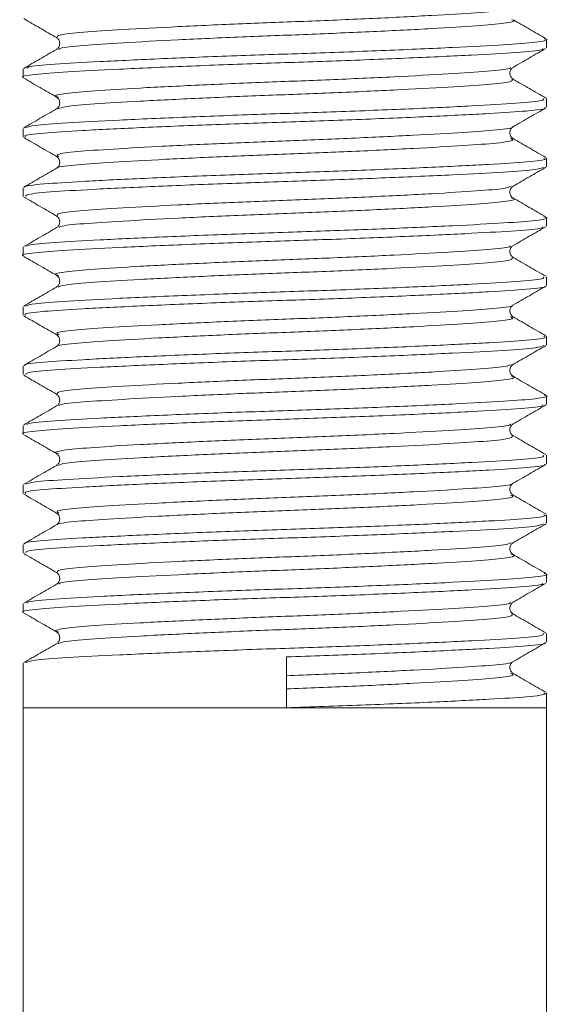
# Model space of a CAD drawing. Header units: millimetres. Extents: x 0 to 210, y 0 to 297.
# Tile 3 of 24: x 45.99 to 53.41, y 198.49 to 212.29. Entities that reach past the tile are written whole.
import ezdxf

# ---------------------------------------------------------------- set-up
doc = ezdxf.new("R2010")
doc.units = ezdxf.units.MM

msp = doc.modelspace()

# ---------------------------------------------------------------- linework, layer by layer
at = {"color": 179, "linetype": 'Continuous', "lineweight": 15}
for p, q in [((53.373, 211.899), (53.373, 212.019)), ((46.039, 211.602), (46.039, 211.482)), ((53.373, 211.066), (53.373, 211.186)), ((46.039, 210.769), (46.039, 210.649)), ((53.373, 210.232), (53.373, 210.352)), ((46.039, 209.936), (46.039, 209.816)), ((53.373, 209.399), (53.373, 209.519)), ((46.039, 209.102), (46.039, 208.982)), ((53.373, 208.566), (53.373, 208.686)), ((46.039, 208.269), (46.039, 208.149)), ((53.373, 207.732), (53.373, 207.852)), ((46.039, 207.436), (46.039, 207.316)), ((53.373, 206.899), (53.373, 207.019)), ((46.039, 206.602), (46.039, 206.482)), ((53.373, 206.066), (53.373, 206.186)), ((46.039, 205.769), (46.039, 205.649)), ((53.373, 205.232), (53.373, 205.352)), ((46.039, 204.936), (46.039, 204.816)), ((53.373, 204.399), (53.373, 204.519)), ((46.039, 204.102), (46.039, 203.982)), ((53.373, 203.566), (53.373, 203.686)), ((46.039, 203.269), (46.039, 202.644)), ((49.728, 202.645), (49.728, 203.358)), ((53.373, 202.644), (53.373, 202.852)), ((46.039, 202.644), (46.039, 144.275)), ((46.039, 202.644), (49.728, 202.644)), ((53.373, 202.644), (46.039, 202.644)), ((49.728, 202.644), (53.373, 202.644)), ((53.373, 144.275), (53.373, 202.644))]:
    msp.add_line(p, q, dxfattribs=at)
at = {"color": 179, "linetype": 'Continuous', "lineweight": 0}
for points, knots in [([(52.88, 212.458), (52.858, 212.448), (52.81, 212.424), (52.417, 212.392), (51.79, 212.353), (50.966, 212.311), (50.042, 212.272), (49.092, 212.237), (48.188, 212.196), (47.414, 212.154), (46.849, 212.118), (46.511, 212.081), (46.515, 212.055), (46.516, 212.042)], [0, 0, 0, 0, 0.070933, 0.162517, 0.255897, 0.351683, 0.445676, 0.536919, 0.631871, 0.727376, 0.819363, 0.912232, 1, 1, 1, 1]), ([(52.884, 212.293), (52.896, 212.29), (52.964, 212.273), (52.811, 212.243), (52.427, 212.207), (51.788, 212.168), (50.967, 212.127), (50.041, 212.087), (49.091, 212.052), (48.189, 212.011), (47.412, 211.969), (46.855, 211.933), (46.549, 211.902), (46.543, 211.882), (46.54, 211.876)], [0, 0, 0, 0, 0.019876, 0.115114, 0.206635, 0.29995, 0.39567, 0.489598, 0.580778, 0.675664, 0.771103, 0.863027, 0.955832, 1, 1, 1, 1]), ([(46.087, 211.61), (46.089, 211.617), (46.096, 211.638), (46.447, 211.669), (47.085, 211.705), (47.972, 211.747), (49.004, 211.788), (50.089, 211.823), (51.147, 211.862), (52.085, 211.904), (52.815, 211.943), (53.253, 211.978), (53.429, 212.009), (53.353, 212.025), (53.341, 212.027)], [0, 0, 0, 0, 0.046703, 0.13947, 0.231357, 0.326755, 0.421601, 0.512745, 0.606634, 0.702312, 0.795589, 0.887074, 0.982271, 1, 1, 1, 1]), ([(53.325, 211.891), (53.325, 211.885), (53.323, 211.865), (52.984, 211.834), (52.357, 211.798), (51.478, 211.756), (50.45, 211.715), (49.365, 211.68), (48.305, 211.641), (47.361, 211.599), (46.619, 211.56), (46.177, 211.525), (45.987, 211.497), (46.042, 211.483), (46.043, 211.482)], [0, 0, 0, 0, 0.043878, 0.138685, 0.232251, 0.329491, 0.426335, 0.519367, 0.61498, 0.71258, 0.807891, 0.901092, 0.998109, 1, 1, 1, 1]), ([(52.872, 211.625), (52.872, 211.62), (52.869, 211.6), (52.574, 211.57), (52.026, 211.534), (51.256, 211.492), (50.357, 211.451), (49.407, 211.416), (48.48, 211.376), (47.653, 211.335), (47.006, 211.296), (46.611, 211.26), (46.45, 211.229), (46.517, 211.212), (46.531, 211.209)], [0, 0, 0, 0, 0.040391, 0.133437, 0.225266, 0.320702, 0.415749, 0.507053, 0.600891, 0.696681, 0.790222, 0.881692, 0.976908, 1, 1, 1, 1]), ([(52.892, 211.46), (52.896, 211.447), (52.905, 211.421), (52.58, 211.385), (52.024, 211.349), (51.257, 211.307), (50.357, 211.266), (49.407, 211.231), (48.48, 211.192), (47.651, 211.15), (47.015, 211.111), (46.61, 211.078), (46.554, 211.054), (46.53, 211.043)], [0, 0, 0, 0, 0.083891, 0.176969, 0.268827, 0.364295, 0.459373, 0.550708, 0.644577, 0.740399, 0.833971, 0.925471, 1, 1, 1, 1]), ([(46.072, 210.778), (46.101, 210.789), (46.165, 210.814), (46.631, 210.847), (47.357, 210.885), (48.306, 210.927), (49.365, 210.967), (50.45, 211.002), (51.478, 211.043), (52.356, 211.084), (52.987, 211.121), (53.341, 211.154), (53.337, 211.177), (53.335, 211.186)], [0, 0, 0, 0, 0.078577, 0.171886, 0.267306, 0.365019, 0.460742, 0.553882, 0.650837, 0.748189, 0.841863, 0.936779, 1, 1, 1, 1]), ([(53.349, 211.057), (53.352, 211.056), (53.38, 211.041), (53.129, 211.012), (52.602, 210.978), (51.792, 210.937), (50.803, 210.895), (49.727, 210.858), (48.65, 210.821), (47.656, 210.779), (46.84, 210.739), (46.293, 210.704), (46.029, 210.673), (46.067, 210.654), (46.077, 210.649)], [0, 0, 0, 0, 0.011031, 0.10725, 0.200149, 0.296606, 0.394107, 0.488409, 0.582509, 0.679963, 0.776541, 0.869464, 0.965544, 1, 1, 1, 1]), ([(52.896, 210.792), (52.898, 210.791), (52.921, 210.776), (52.701, 210.748), (52.24, 210.713), (51.531, 210.673), (50.666, 210.631), (49.725, 210.594), (48.782, 210.557), (47.912, 210.515), (47.199, 210.474), (46.715, 210.44), (46.476, 210.405), (46.523, 210.383), (46.54, 210.375)], [0, 0, 0, 0, 0.0079845, 0.1022723, 0.1933042, 0.2878256, 0.3833704, 0.475778, 0.5679877, 0.6634859, 0.7581262, 0.8491807, 0.9433322, 1, 1, 1, 1]), ([(52.87, 210.627), (52.889, 210.619), (52.94, 210.598), (52.711, 210.563), (52.238, 210.528), (51.532, 210.488), (50.666, 210.446), (49.725, 210.409), (48.782, 210.372), (47.912, 210.33), (47.196, 210.29), (46.726, 210.255), (46.499, 210.227), (46.518, 210.212), (46.519, 210.211)], [0, 0, 0, 0, 0.054359, 0.148829, 0.240037, 0.334741, 0.430471, 0.523057, 0.615445, 0.711128, 0.805951, 0.897182, 0.991515, 1, 1, 1, 1]), ([(46.066, 209.945), (46.063, 209.947), (46.04, 209.962), (46.299, 209.99), (46.838, 210.025), (47.656, 210.066), (48.65, 210.108), (49.727, 210.145), (50.803, 210.182), (51.792, 210.224), (52.6, 210.264), (53.135, 210.299), (53.389, 210.33), (53.347, 210.348), (53.337, 210.352)], [0, 0, 0, 0, 0.011869, 0.108242, 0.201448, 0.298321, 0.396072, 0.490459, 0.585049, 0.682847, 0.779599, 0.872782, 0.969294, 1, 1, 1, 1]), ([(53.334, 210.223), (53.309, 210.213), (53.254, 210.189), (52.804, 210.156), (52.088, 210.118), (51.147, 210.076), (50.09, 210.036), (49.005, 210.001), (47.973, 209.96), (47.087, 209.919), (46.445, 209.882), (46.078, 209.848), (46.076, 209.825), (46.075, 209.816)], [0, 0, 0, 0, 0.073244, 0.166825, 0.262233, 0.360101, 0.456142, 0.549371, 0.646386, 0.743968, 0.837961, 0.932848, 1, 1, 1, 1]), ([(52.878, 209.958), (52.857, 209.948), (52.808, 209.924), (52.417, 209.892), (51.791, 209.853), (50.967, 209.811), (50.042, 209.772), (49.092, 209.737), (48.189, 209.696), (47.414, 209.654), (46.849, 209.618), (46.509, 209.581), (46.513, 209.554), (46.514, 209.54)], [0, 0, 0, 0, 0.069422, 0.160857, 0.254079, 0.349706, 0.443546, 0.534636, 0.629429, 0.724777, 0.816615, 0.909327, 1, 1, 1, 1]), ([(52.879, 209.794), (52.893, 209.791), (52.965, 209.774), (52.812, 209.743), (52.427, 209.707), (51.788, 209.668), (50.967, 209.627), (50.042, 209.587), (49.092, 209.552), (48.189, 209.511), (47.413, 209.469), (46.856, 209.433), (46.552, 209.403), (46.545, 209.383), (46.542, 209.377)], [0, 0, 0, 0, 0.023314, 0.118552, 0.210075, 0.303387, 0.399106, 0.493037, 0.584214, 0.679099, 0.774538, 0.866464, 0.959266, 1, 1, 1, 1]), ([(46.089, 209.112), (46.092, 209.118), (46.1, 209.138), (46.449, 209.169), (47.086, 209.205), (47.973, 209.247), (49.004, 209.288), (50.09, 209.323), (51.147, 209.362), (52.085, 209.404), (52.815, 209.443), (53.255, 209.478), (53.429, 209.509), (53.35, 209.526), (53.335, 209.529)], [0, 0, 0, 0, 0.043237, 0.136025, 0.227938, 0.323362, 0.418231, 0.509397, 0.603313, 0.699016, 0.792314, 0.883824, 0.979048, 1, 1, 1, 1]), ([(53.323, 209.389), (53.323, 209.384), (53.32, 209.364), (52.983, 209.334), (52.358, 209.298), (51.478, 209.256), (50.451, 209.215), (49.366, 209.18), (48.305, 209.141), (47.361, 209.099), (46.619, 209.06), (46.177, 209.025), (45.987, 208.997), (46.042, 208.983), (46.043, 208.982)], [0, 0, 0, 0, 0.039989, 0.135178, 0.229116, 0.326744, 0.423976, 0.517382, 0.613375, 0.711365, 0.80706, 0.900632, 0.998035, 1, 1, 1, 1]), ([(52.871, 209.124), (52.87, 209.118), (52.866, 209.1), (52.574, 209.07), (52.027, 209.034), (51.257, 208.992), (50.358, 208.951), (49.408, 208.916), (48.48, 208.876), (47.653, 208.835), (47.007, 208.796), (46.61, 208.76), (46.45, 208.729), (46.521, 208.711), (46.536, 208.707)], [0, 0, 0, 0, 0.036412, 0.129455, 0.221274, 0.316701, 0.411743, 0.503041, 0.596869, 0.692652, 0.786189, 0.87765, 0.972858, 1, 1, 1, 1]), ([(52.892, 208.96), (52.897, 208.948), (52.907, 208.922), (52.58, 208.885), (52.025, 208.849), (51.257, 208.807), (50.358, 208.766), (49.408, 208.731), (48.481, 208.692), (47.651, 208.65), (47.015, 208.611), (46.609, 208.578), (46.553, 208.554), (46.528, 208.543)], [0, 0, 0, 0, 0.0852563, 0.1780931, 0.2697087, 0.3649252, 0.4597561, 0.5508525, 0.6444731, 0.740044, 0.833374, 0.9246323, 1, 1, 1, 1]), ([(46.071, 208.277), (46.1, 208.289), (46.164, 208.313), (46.631, 208.347), (47.358, 208.386), (48.306, 208.427), (49.365, 208.467), (50.451, 208.502), (51.479, 208.543), (52.356, 208.584), (52.987, 208.621), (53.341, 208.654), (53.337, 208.677), (53.335, 208.686)], [0, 0, 0, 0, 0.079207, 0.172457, 0.267822, 0.365474, 0.461136, 0.55422, 0.651117, 0.748408, 0.842023, 0.936884, 1, 1, 1, 1]), ([(53.351, 208.556), (53.353, 208.555), (53.379, 208.54), (53.129, 208.512), (52.602, 208.478), (51.792, 208.437), (50.804, 208.395), (49.728, 208.358), (48.651, 208.321), (47.656, 208.279), (46.84, 208.239), (46.293, 208.204), (46.029, 208.173), (46.067, 208.154), (46.077, 208.149)], [0, 0, 0, 0, 0.008149, 0.104644, 0.197808, 0.294537, 0.392316, 0.486891, 0.581255, 0.678985, 0.775841, 0.869028, 0.965379, 1, 1, 1, 1]), ([(52.898, 208.29), (52.899, 208.29), (52.92, 208.275), (52.7, 208.248), (52.241, 208.213), (51.532, 208.173), (50.667, 208.131), (49.725, 208.094), (48.783, 208.057), (47.912, 208.015), (47.199, 207.974), (46.715, 207.94), (46.475, 207.905), (46.523, 207.883), (46.541, 207.874)], [0, 0, 0, 0, 0.004792, 0.099238, 0.19042, 0.285095, 0.380799, 0.473363, 0.565721, 0.661377, 0.756175, 0.847381, 0.941686, 1, 1, 1, 1]), ([(52.872, 208.126), (52.889, 208.118), (52.939, 208.097), (52.711, 208.063), (52.238, 208.028), (51.533, 207.988), (50.667, 207.946), (49.725, 207.909), (48.782, 207.872), (47.913, 207.83), (47.196, 207.79), (46.725, 207.755), (46.497, 207.727), (46.518, 207.711), (46.521, 207.71)], [0, 0, 0, 0, 0.051436, 0.145859, 0.237019, 0.331672, 0.427353, 0.519894, 0.612231, 0.707863, 0.802639, 0.893822, 0.988105, 1, 1, 1, 1]), ([(46.068, 207.444), (46.064, 207.446), (46.038, 207.462), (46.298, 207.49), (46.839, 207.525), (47.657, 207.566), (48.651, 207.608), (49.728, 207.645), (50.804, 207.682), (51.793, 207.724), (52.601, 207.764), (53.135, 207.799), (53.389, 207.83), (53.347, 207.848), (53.337, 207.852)], [0, 0, 0, 0, 0.015245, 0.111293, 0.204187, 0.300738, 0.39816, 0.492228, 0.586504, 0.683976, 0.780401, 0.873272, 0.969464, 1, 1, 1, 1]), ([(53.336, 207.724), (53.311, 207.713), (53.255, 207.689), (52.805, 207.656), (52.089, 207.618), (51.147, 207.576), (50.091, 207.536), (49.005, 207.501), (47.973, 207.46), (47.087, 207.419), (46.445, 207.382), (46.078, 207.348), (46.076, 207.325), (46.075, 207.316)], [0, 0, 0, 0, 0.074224, 0.167702, 0.262999, 0.360756, 0.456692, 0.549814, 0.646718, 0.744192, 0.838081, 0.932858, 1, 1, 1, 1]), ([(52.879, 207.458), (52.858, 207.448), (52.809, 207.424), (52.418, 207.392), (51.791, 207.353), (50.967, 207.311), (50.043, 207.272), (49.093, 207.237), (48.189, 207.196), (47.415, 207.154), (46.85, 207.118), (46.511, 207.081), (46.514, 207.054), (46.516, 207.042)], [0, 0, 0, 0, 0.070169, 0.16177, 0.255156, 0.350954, 0.444965, 0.536217, 0.631178, 0.726697, 0.818702, 0.911577, 1, 1, 1, 1]), ([(52.883, 207.293), (52.895, 207.29), (52.964, 207.274), (52.812, 207.243), (52.427, 207.207), (51.789, 207.168), (50.968, 207.127), (50.043, 207.087), (49.093, 207.052), (48.19, 207.011), (47.413, 206.969), (46.856, 206.933), (46.552, 206.903), (46.544, 206.883), (46.542, 206.877)], [0, 0, 0, 0, 0.020785, 0.116212, 0.207918, 0.30141, 0.397317, 0.491435, 0.582792, 0.677861, 0.77349, 0.8656, 0.95858, 1, 1, 1, 1]), ([(46.089, 206.612), (46.091, 206.618), (46.099, 206.638), (46.449, 206.669), (47.086, 206.705), (47.973, 206.747), (49.005, 206.788), (50.091, 206.823), (51.148, 206.862), (52.086, 206.904), (52.816, 206.943), (53.254, 206.978), (53.429, 207.009), (53.353, 207.025), (53.34, 207.028)], [0, 0, 0, 0, 0.044249, 0.137202, 0.229285, 0.324883, 0.419922, 0.511252, 0.605342, 0.701218, 0.794682, 0.88636, 0.981757, 1, 1, 1, 1]), ([(53.325, 206.891), (53.325, 206.885), (53.323, 206.865), (52.984, 206.834), (52.358, 206.798), (51.479, 206.756), (50.451, 206.715), (49.366, 206.68), (48.306, 206.641), (47.362, 206.599), (46.62, 206.56), (46.178, 206.525), (45.987, 206.497), (46.042, 206.483), (46.043, 206.482)], [0, 0, 0, 0, 0.043532, 0.138367, 0.23195, 0.329209, 0.426077, 0.519134, 0.614763, 0.712385, 0.807723, 0.900942, 0.997977, 1, 1, 1, 1]), ([(52.872, 206.625), (52.872, 206.619), (52.869, 206.6), (52.575, 206.57), (52.027, 206.534), (51.258, 206.492), (50.358, 206.451), (49.409, 206.416), (48.481, 206.376), (47.654, 206.335), (47.007, 206.296), (46.612, 206.26), (46.451, 206.229), (46.518, 206.212), (46.531, 206.209)], [0, 0, 0, 0, 0.039988, 0.1330691, 0.2249202, 0.320383, 0.4154619, 0.5067963, 0.6006575, 0.6964768, 0.7900522, 0.8815458, 0.9767885, 1, 1, 1, 1]), ([(52.893, 206.461), (52.898, 206.448), (52.908, 206.422), (52.581, 206.385), (52.025, 206.349), (51.258, 206.307), (50.358, 206.266), (49.409, 206.231), (48.482, 206.192), (47.651, 206.15), (47.016, 206.111), (46.613, 206.079), (46.558, 206.055), (46.533, 206.044)], [0, 0, 0, 0, 0.0871931, 0.1801951, 0.271968, 0.3673496, 0.4623477, 0.5536044, 0.6473857, 0.7431235, 0.8366193, 0.9280351, 1, 1, 1, 1]), ([(46.077, 205.779), (46.105, 205.79), (46.169, 205.814), (46.632, 205.847), (47.358, 205.886), (48.307, 205.927), (49.366, 205.967), (50.451, 206.002), (51.479, 206.043), (52.357, 206.085), (52.988, 206.121), (53.341, 206.154), (53.337, 206.177), (53.335, 206.186)], [0, 0, 0, 0, 0.076058, 0.169632, 0.265332, 0.363326, 0.459319, 0.552729, 0.649966, 0.747596, 0.841534, 0.93673, 1, 1, 1, 1]), ([(53.349, 206.058), (53.352, 206.056), (53.381, 206.041), (53.13, 206.012), (52.603, 205.978), (51.793, 205.937), (50.805, 205.895), (49.729, 205.858), (48.652, 205.821), (47.657, 205.78), (46.84, 205.739), (46.293, 205.704), (46.029, 205.673), (46.067, 205.654), (46.077, 205.649)], [0, 0, 0, 0, 0.011326, 0.107508, 0.200367, 0.296778, 0.394238, 0.488507, 0.582559, 0.679969, 0.776509, 0.869393, 0.965426, 1, 1, 1, 1]), ([(52.896, 205.792), (52.898, 205.791), (52.921, 205.776), (52.702, 205.748), (52.241, 205.713), (51.532, 205.673), (50.668, 205.631), (49.726, 205.594), (48.783, 205.557), (47.913, 205.515), (47.199, 205.474), (46.716, 205.44), (46.477, 205.405), (46.523, 205.383), (46.54, 205.375)], [0, 0, 0, 0, 0.0082156, 0.1025405, 0.1936035, 0.2881533, 0.3837327, 0.4761791, 0.568414, 0.6639434, 0.7586205, 0.8497075, 0.9438868, 1, 1, 1, 1]), ([(52.87, 205.627), (52.889, 205.619), (52.941, 205.598), (52.712, 205.563), (52.238, 205.528), (51.533, 205.488), (50.667, 205.446), (49.726, 205.409), (48.783, 205.372), (47.913, 205.33), (47.197, 205.29), (46.725, 205.255), (46.498, 205.227), (46.518, 205.212), (46.52, 205.21)], [0, 0, 0, 0, 0.054648, 0.148882, 0.239858, 0.334317, 0.429804, 0.522162, 0.614308, 0.709745, 0.804331, 0.895331, 0.98942, 1, 1, 1, 1]), ([(46.067, 204.945), (46.064, 204.947), (46.039, 204.962), (46.299, 204.991), (46.839, 205.025), (47.658, 205.066), (48.651, 205.108), (49.729, 205.145), (50.805, 205.182), (51.794, 205.224), (52.601, 205.264), (53.136, 205.299), (53.389, 205.33), (53.347, 205.348), (53.337, 205.352)], [0, 0, 0, 0, 0.013574, 0.109789, 0.202848, 0.299571, 0.397164, 0.491395, 0.585841, 0.683485, 0.780078, 0.873112, 0.969476, 1, 1, 1, 1]), ([(53.335, 205.223), (53.311, 205.213), (53.255, 205.189), (52.805, 205.156), (52.089, 205.118), (51.148, 205.076), (50.092, 205.036), (49.006, 205.001), (47.974, 204.96), (47.088, 204.919), (46.445, 204.882), (46.078, 204.848), (46.076, 204.825), (46.075, 204.816)], [0, 0, 0, 0, 0.073852, 0.167363, 0.262689, 0.360478, 0.456448, 0.5496, 0.646534, 0.744041, 0.837965, 0.93277, 1, 1, 1, 1]), ([(52.879, 204.958), (52.858, 204.948), (52.809, 204.924), (52.418, 204.892), (51.792, 204.853), (50.968, 204.811), (50.044, 204.772), (49.093, 204.737), (48.19, 204.696), (47.415, 204.654), (46.85, 204.618), (46.51, 204.581), (46.513, 204.554), (46.514, 204.541)], [0, 0, 0, 0, 0.070119, 0.161532, 0.254721, 0.35032, 0.444138, 0.5352, 0.629962, 0.725285, 0.817102, 0.909781, 1, 1, 1, 1]), ([(52.885, 204.793), (52.896, 204.79), (52.964, 204.773), (52.811, 204.743), (52.428, 204.707), (51.789, 204.669), (50.969, 204.627), (50.043, 204.587), (49.093, 204.552), (48.19, 204.511), (47.414, 204.469), (46.856, 204.433), (46.549, 204.402), (46.543, 204.382), (46.54, 204.376)], [0, 0, 0, 0, 0.019464, 0.114727, 0.206275, 0.299602, 0.395342, 0.489299, 0.580496, 0.675398, 0.770862, 0.862814, 0.95563, 1, 1, 1, 1]), ([(46.087, 204.11), (46.089, 204.117), (46.097, 204.138), (46.448, 204.169), (47.087, 204.205), (47.974, 204.247), (49.006, 204.288), (50.091, 204.323), (51.149, 204.362), (52.086, 204.404), (52.816, 204.443), (53.254, 204.478), (53.429, 204.509), (53.353, 204.525), (53.342, 204.527)], [0, 0, 0, 0, 0.046933, 0.139711, 0.231627, 0.32705, 0.421911, 0.513072, 0.60699, 0.702689, 0.795978, 0.887489, 0.982712, 1, 1, 1, 1]), ([(53.324, 204.389), (53.323, 204.384), (53.32, 204.364), (52.984, 204.334), (52.359, 204.298), (51.48, 204.256), (50.452, 204.215), (49.367, 204.18), (48.307, 204.141), (47.362, 204.099), (46.62, 204.06), (46.178, 204.025), (45.988, 203.997), (46.042, 203.983), (46.043, 203.982)], [0, 0, 0, 0, 0.040044, 0.135221, 0.229136, 0.326742, 0.423959, 0.51735, 0.613318, 0.71129, 0.806972, 0.900522, 0.997903, 1, 1, 1, 1]), ([(52.871, 204.124), (52.87, 204.119), (52.867, 204.1), (52.574, 204.07), (52.028, 204.034), (51.258, 203.992), (50.359, 203.951), (49.409, 203.916), (48.482, 203.876), (47.654, 203.835), (47.007, 203.796), (46.611, 203.76), (46.45, 203.729), (46.521, 203.711), (46.536, 203.707)], [0, 0, 0, 0, 0.036532, 0.129553, 0.22134, 0.316736, 0.411752, 0.503026, 0.596821, 0.692575, 0.78609, 0.87752, 0.972696, 1, 1, 1, 1]), ([(52.891, 203.96), (52.896, 203.947), (52.905, 203.921), (52.581, 203.885), (52.026, 203.849), (51.259, 203.807), (50.359, 203.766), (49.409, 203.731), (48.482, 203.692), (47.652, 203.65), (47.016, 203.611), (46.611, 203.578), (46.555, 203.554), (46.53, 203.543)], [0, 0, 0, 0, 0.083891, 0.176988, 0.268848, 0.364322, 0.459415, 0.550763, 0.644634, 0.740466, 0.834056, 0.92556, 1, 1, 1, 1]), ([(46.072, 203.278), (46.101, 203.289), (46.166, 203.314), (46.632, 203.347), (47.359, 203.386), (48.308, 203.427), (49.367, 203.467), (50.452, 203.502), (51.48, 203.543), (52.358, 203.585), (52.988, 203.621), (53.341, 203.654), (53.337, 203.677), (53.335, 203.686)], [0, 0, 0, 0, 0.078513, 0.171843, 0.267299, 0.365039, 0.460781, 0.553951, 0.650938, 0.748314, 0.842007, 0.936959, 1, 1, 1, 1]), ([(53.352, 203.556), (53.354, 203.555), (53.38, 203.54), (53.129, 203.512), (52.603, 203.478), (51.794, 203.437), (50.806, 203.395), (50.084, 203.37), (49.728, 203.358)], [0, 0, 0, 0, 0.015753, 0.214145, 0.405675, 0.60453, 0.805554, 1, 1, 1, 1]), ([(52.898, 203.29), (52.899, 203.29), (52.92, 203.275), (52.7, 203.248), (52.242, 203.213), (51.533, 203.173), (50.668, 203.131), (50.036, 203.106), (49.726, 203.094)], [0, 0, 0, 0, 0.009235, 0.208941, 0.401736, 0.601909, 0.804268, 1, 1, 1, 1]), ([(52.87, 203.127), (52.889, 203.119), (52.941, 203.098), (52.712, 203.063), (52.239, 203.029), (51.534, 202.988), (50.668, 202.946), (50.036, 202.921), (49.726, 202.909)], [0, 0, 0, 0, 0.104048, 0.284644, 0.458989, 0.640006, 0.822999, 1, 1, 1, 1]), ([(49.728, 202.645), (50.083, 202.657), (50.805, 202.682), (51.794, 202.724), (52.601, 202.764), (53.136, 202.799), (53.389, 202.83), (53.347, 202.848), (53.337, 202.852)], [0, 0, 0, 0, 0.185726, 0.377735, 0.567672, 0.750614, 0.940108, 1, 1, 1, 1])]:
    msp.add_open_spline(points, degree=3, knots=knots, dxfattribs=at)
at = {"color": 179, "linetype": 'Continuous', "lineweight": 15}
for points, knots in [([(46.046, 212.308), (46.122, 212.263), (46.275, 212.175), (46.428, 212.086), (46.505, 212.042)], [0, 0, 0, 0, 0.500064, 1, 1, 1, 1]), ([(53.366, 212.027), (53.29, 212.072), (53.137, 212.16), (52.984, 212.249), (52.907, 212.293)], [0, 0, 0, 0, 0.500051, 1, 1, 1, 1]), ([(46.506, 212.041), (46.517, 212.033), (46.539, 212.016), (46.556, 211.959), (46.539, 211.902), (46.517, 211.885), (46.506, 211.877)], [0, 0, 0, 0, 0.248281, 0.5000028, 0.7517233, 1, 1, 1, 1]), ([(46.505, 211.876), (46.428, 211.832), (46.275, 211.743), (46.122, 211.655), (46.046, 211.61)], [0, 0, 0, 0, 0.499943, 1, 1, 1, 1]), ([(52.908, 211.625), (52.984, 211.67), (53.137, 211.758), (53.29, 211.847), (53.367, 211.891)], [0, 0, 0, 0, 0.49994, 1, 1, 1, 1]), ([(52.906, 211.46), (52.895, 211.469), (52.873, 211.486), (52.856, 211.542), (52.873, 211.599), (52.895, 211.616), (52.906, 211.625)], [0, 0, 0, 0, 0.248315, 0.499997, 0.75168, 1, 1, 1, 1]), ([(46.046, 211.474), (46.122, 211.43), (46.275, 211.342), (46.428, 211.253), (46.505, 211.209)], [0, 0, 0, 0, 0.500056, 1, 1, 1, 1]), ([(53.366, 211.194), (53.29, 211.238), (53.137, 211.327), (52.984, 211.415), (52.907, 211.459)], [0, 0, 0, 0, 0.500063, 1, 1, 1, 1]), ([(46.506, 211.208), (46.517, 211.199), (46.539, 211.182), (46.556, 211.126), (46.539, 211.069), (46.517, 211.052), (46.506, 211.044)], [0, 0, 0, 0, 0.248386, 0.500001, 0.751616, 1, 1, 1, 1]), ([(46.506, 211.043), (46.429, 210.999), (46.276, 210.91), (46.123, 210.822), (46.046, 210.778)], [0, 0, 0, 0, 0.499932, 1, 1, 1, 1]), ([(52.907, 210.792), (52.984, 210.836), (53.137, 210.925), (53.29, 211.013), (53.366, 211.057)], [0, 0, 0, 0, 0.499948, 1, 1, 1, 1]), ([(52.906, 210.627), (52.895, 210.635), (52.873, 210.652), (52.856, 210.709), (52.873, 210.766), (52.895, 210.783), (52.906, 210.791)], [0, 0, 0, 0, 0.2484068, 0.5000001, 0.7515933, 1, 1, 1, 1]), ([(46.047, 210.64), (46.123, 210.596), (46.276, 210.508), (46.429, 210.419), (46.506, 210.375)], [0, 0, 0, 0, 0.500048, 1, 1, 1, 1]), ([(53.365, 210.361), (53.288, 210.406), (53.135, 210.494), (52.982, 210.583), (52.906, 210.627)], [0, 0, 0, 0, 0.500069, 1, 1, 1, 1]), ([(46.506, 210.374), (46.517, 210.366), (46.539, 210.349), (46.556, 210.292), (46.539, 210.236), (46.517, 210.219), (46.506, 210.21)], [0, 0, 0, 0, 0.2483744, 0.4999988, 0.7516238, 1, 1, 1, 1]), ([(46.507, 210.211), (46.431, 210.167), (46.278, 210.078), (46.125, 209.99), (46.048, 209.945)], [0, 0, 0, 0, 0.499935, 1, 1, 1, 1]), ([(52.906, 209.958), (52.982, 210.002), (53.135, 210.09), (53.288, 210.179), (53.365, 210.223)], [0, 0, 0, 0, 0.49995, 1, 1, 1, 1]), ([(52.906, 209.793), (52.895, 209.802), (52.873, 209.819), (52.856, 209.876), (52.873, 209.932), (52.895, 209.949), (52.906, 209.958)], [0, 0, 0, 0, 0.248309, 0.500004, 0.751696, 1, 1, 1, 1]), ([(46.048, 209.806), (46.125, 209.762), (46.278, 209.673), (46.431, 209.585), (46.507, 209.54)], [0, 0, 0, 0, 0.500054, 1, 1, 1, 1]), ([(53.364, 209.529), (53.287, 209.573), (53.134, 209.662), (52.981, 209.75), (52.905, 209.794)], [0, 0, 0, 0, 0.500059, 1, 1, 1, 1]), ([(46.506, 209.541), (46.517, 209.533), (46.539, 209.516), (46.556, 209.459), (46.539, 209.402), (46.517, 209.385), (46.506, 209.377)], [0, 0, 0, 0, 0.248299, 0.5, 0.751701, 1, 1, 1, 1]), ([(46.507, 209.378), (46.431, 209.333), (46.278, 209.245), (46.125, 209.156), (46.048, 209.112)], [0, 0, 0, 0, 0.499947, 1, 1, 1, 1]), ([(52.905, 209.124), (52.981, 209.168), (53.134, 209.256), (53.287, 209.345), (53.364, 209.389)], [0, 0, 0, 0, 0.499942, 1, 1, 1, 1]), ([(52.906, 208.96), (52.895, 208.969), (52.873, 208.986), (52.856, 209.042), (52.873, 209.099), (52.895, 209.116), (52.906, 209.124)], [0, 0, 0, 0, 0.248315, 0.499998, 0.751681, 1, 1, 1, 1]), ([(46.048, 208.973), (46.125, 208.928), (46.278, 208.84), (46.431, 208.751), (46.508, 208.707)], [0, 0, 0, 0, 0.5000624, 1, 1, 1, 1]), ([(53.365, 208.695), (53.289, 208.739), (53.136, 208.827), (52.983, 208.916), (52.906, 208.96)], [0, 0, 0, 0, 0.500048, 1, 1, 1, 1]), ([(46.506, 208.708), (46.517, 208.699), (46.539, 208.682), (46.556, 208.626), (46.539, 208.569), (46.517, 208.552), (46.506, 208.544)], [0, 0, 0, 0, 0.248373, 0.500001, 0.751629, 1, 1, 1, 1]), ([(46.505, 208.543), (46.428, 208.499), (46.275, 208.41), (46.122, 208.322), (46.046, 208.277)], [0, 0, 0, 0, 0.499948, 1, 1, 1, 1]), ([(52.905, 208.29), (52.981, 208.335), (53.135, 208.423), (53.288, 208.512), (53.364, 208.556)], [0, 0, 0, 0, 0.499934, 1, 1, 1, 1]), ([(52.906, 208.127), (52.895, 208.135), (52.873, 208.152), (52.856, 208.209), (52.873, 208.266), (52.895, 208.283), (52.906, 208.291)], [0, 0, 0, 0, 0.2484063, 0.4999999, 0.7515936, 1, 1, 1, 1]), ([(46.047, 208.14), (46.124, 208.096), (46.277, 208.007), (46.43, 207.918), (46.507, 207.874)], [0, 0, 0, 0, 0.5000684, 1, 1, 1, 1]), ([(53.367, 207.86), (53.29, 207.905), (53.137, 207.993), (52.984, 208.082), (52.908, 208.126)], [0, 0, 0, 0, 0.500058, 1, 1, 1, 1]), ([(46.506, 207.874), (46.517, 207.866), (46.539, 207.849), (46.556, 207.792), (46.539, 207.736), (46.517, 207.719), (46.506, 207.71)], [0, 0, 0, 0, 0.248387, 0.499999, 0.751611, 1, 1, 1, 1]), ([(46.505, 207.71), (46.428, 207.665), (46.275, 207.577), (46.122, 207.488), (46.046, 207.444)], [0, 0, 0, 0, 0.499936, 1, 1, 1, 1]), ([(52.906, 207.458), (52.983, 207.502), (53.136, 207.591), (53.289, 207.679), (53.365, 207.724)], [0, 0, 0, 0, 0.4999316, 1, 1, 1, 1]), ([(52.906, 207.294), (52.895, 207.302), (52.873, 207.319), (52.856, 207.376), (52.873, 207.432), (52.895, 207.449), (52.906, 207.458)], [0, 0, 0, 0, 0.248332, 0.500002, 0.751672, 1, 1, 1, 1]), ([(46.046, 207.307), (46.123, 207.263), (46.276, 207.174), (46.429, 207.086), (46.505, 207.042)], [0, 0, 0, 0, 0.500066, 1, 1, 1, 1]), ([(53.366, 207.028), (53.289, 207.072), (53.136, 207.16), (52.983, 207.249), (52.907, 207.293)], [0, 0, 0, 0, 0.5000678, 1, 1, 1, 1]), ([(46.506, 207.041), (46.517, 207.033), (46.539, 207.016), (46.556, 206.959), (46.539, 206.902), (46.517, 206.885), (46.506, 206.877)], [0, 0, 0, 0, 0.2483, 0.499999, 0.751699, 1, 1, 1, 1]), ([(46.507, 206.877), (46.43, 206.833), (46.277, 206.744), (46.124, 206.656), (46.047, 206.612)], [0, 0, 0, 0, 0.4999315, 1, 1, 1, 1]), ([(52.907, 206.625), (52.984, 206.669), (53.137, 206.758), (53.29, 206.847), (53.366, 206.891)], [0, 0, 0, 0, 0.499937, 1, 1, 1, 1]), ([(52.906, 206.46), (52.895, 206.469), (52.873, 206.486), (52.856, 206.542), (52.873, 206.599), (52.895, 206.616), (52.906, 206.625)], [0, 0, 0, 0, 0.248289, 0.499996, 0.751706, 1, 1, 1, 1]), ([(46.046, 206.474), (46.122, 206.43), (46.275, 206.342), (46.428, 206.253), (46.505, 206.209)], [0, 0, 0, 0, 0.500059, 1, 1, 1, 1]), ([(53.364, 206.195), (53.287, 206.24), (53.134, 206.328), (52.981, 206.417), (52.905, 206.461)], [0, 0, 0, 0, 0.500065, 1, 1, 1, 1]), ([(46.506, 206.208), (46.517, 206.199), (46.539, 206.182), (46.556, 206.126), (46.539, 206.069), (46.517, 206.052), (46.506, 206.044)], [0, 0, 0, 0, 0.248356, 0.500002, 0.751647, 1, 1, 1, 1]), ([(46.508, 206.044), (46.431, 206), (46.278, 205.912), (46.125, 205.823), (46.049, 205.779)], [0, 0, 0, 0, 0.499941, 1, 1, 1, 1]), ([(52.908, 205.792), (52.984, 205.836), (53.137, 205.925), (53.29, 206.013), (53.366, 206.058)], [0, 0, 0, 0, 0.4999454, 1, 1, 1, 1]), ([(52.906, 205.627), (52.895, 205.635), (52.873, 205.652), (52.856, 205.709), (52.873, 205.766), (52.895, 205.783), (52.906, 205.791)], [0, 0, 0, 0, 0.248402, 0.5, 0.751597, 1, 1, 1, 1]), ([(46.046, 205.641), (46.123, 205.596), (46.276, 205.508), (46.429, 205.419), (46.505, 205.375)], [0, 0, 0, 0, 0.5000505, 1, 1, 1, 1]), ([(53.364, 205.362), (53.288, 205.406), (53.135, 205.495), (52.982, 205.583), (52.905, 205.627)], [0, 0, 0, 0, 0.500053, 1, 1, 1, 1]), ([(46.506, 205.374), (46.517, 205.366), (46.539, 205.349), (46.556, 205.292), (46.539, 205.236), (46.517, 205.219), (46.506, 205.21)], [0, 0, 0, 0, 0.248397, 0.5, 0.751602, 1, 1, 1, 1]), ([(46.506, 205.21), (46.429, 205.166), (46.276, 205.077), (46.123, 204.989), (46.047, 204.945)], [0, 0, 0, 0, 0.499953, 1, 1, 1, 1]), ([(52.906, 204.958), (52.983, 205.002), (53.136, 205.091), (53.289, 205.179), (53.365, 205.223)], [0, 0, 0, 0, 0.499952, 1, 1, 1, 1]), ([(52.906, 204.794), (52.895, 204.802), (52.873, 204.819), (52.856, 204.876), (52.873, 204.932), (52.895, 204.949), (52.906, 204.958)], [0, 0, 0, 0, 0.2483413, 0.5000027, 0.7516629, 1, 1, 1, 1]), ([(46.048, 204.806), (46.124, 204.762), (46.277, 204.674), (46.43, 204.585), (46.507, 204.541)], [0, 0, 0, 0, 0.500051, 1, 1, 1, 1]), ([(53.366, 204.527), (53.29, 204.572), (53.137, 204.66), (52.984, 204.749), (52.907, 204.793)], [0, 0, 0, 0, 0.500052, 1, 1, 1, 1]), ([(46.506, 204.541), (46.517, 204.533), (46.539, 204.516), (46.556, 204.459), (46.539, 204.402), (46.517, 204.385), (46.506, 204.377)], [0, 0, 0, 0, 0.248282, 0.499997, 0.751712, 1, 1, 1, 1]), ([(46.505, 204.376), (46.428, 204.332), (46.275, 204.243), (46.122, 204.155), (46.046, 204.11)], [0, 0, 0, 0, 0.499942, 1, 1, 1, 1]), ([(52.905, 204.124), (52.981, 204.168), (53.134, 204.257), (53.287, 204.345), (53.364, 204.389)], [0, 0, 0, 0, 0.499945, 1, 1, 1, 1]), ([(52.906, 203.96), (52.895, 203.969), (52.873, 203.986), (52.856, 204.042), (52.873, 204.099), (52.895, 204.116), (52.906, 204.125)], [0, 0, 0, 0, 0.248302, 0.499999, 0.751696, 1, 1, 1, 1]), ([(46.049, 203.973), (46.125, 203.928), (46.278, 203.84), (46.431, 203.751), (46.508, 203.707)], [0, 0, 0, 0, 0.50006, 1, 1, 1, 1]), ([(53.366, 203.694), (53.29, 203.738), (53.137, 203.827), (52.984, 203.915), (52.907, 203.96)], [0, 0, 0, 0, 0.500064, 1, 1, 1, 1]), ([(46.506, 203.708), (46.517, 203.699), (46.539, 203.682), (46.556, 203.626), (46.539, 203.569), (46.517, 203.552), (46.506, 203.544)], [0, 0, 0, 0, 0.248342, 0.500002, 0.751662, 1, 1, 1, 1]), ([(46.506, 203.543), (46.429, 203.499), (46.276, 203.411), (46.123, 203.322), (46.047, 203.278)], [0, 0, 0, 0, 0.499932, 1, 1, 1, 1]), ([(52.905, 203.29), (52.981, 203.335), (53.134, 203.423), (53.287, 203.512), (53.364, 203.556)], [0, 0, 0, 0, 0.4999364, 1, 1, 1, 1]), ([(52.906, 203.127), (52.895, 203.135), (52.873, 203.152), (52.856, 203.209), (52.873, 203.266), (52.895, 203.283), (52.906, 203.291)], [0, 0, 0, 0, 0.2483953, 0.4999995, 0.7516039, 1, 1, 1, 1]), ([(53.365, 202.862), (53.288, 202.906), (53.135, 202.994), (52.982, 203.083), (52.905, 203.127)], [0, 0, 0, 0, 0.500068, 1, 1, 1, 1])]:
    msp.add_open_spline(points, degree=3, knots=knots, dxfattribs=at)

doc.saveas('drawing.dxf')
